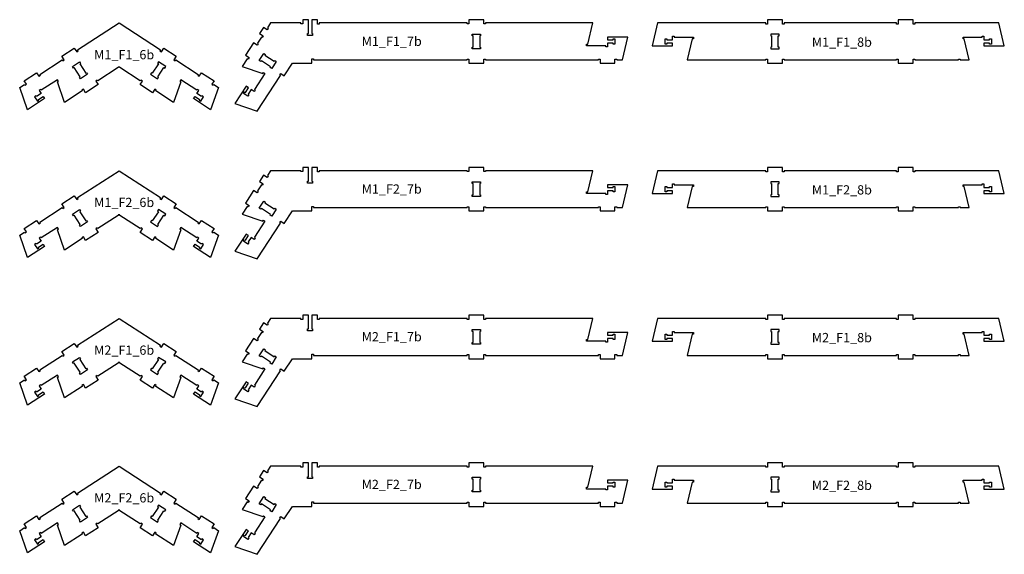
# Model space of a CAD drawing. Header units: millimetres. Extents: x -30325 to 14169, y -12596 to 6470.
# Tile 24 of 27: x 8840 to 14169, y -2119 to 777. Entities that reach past the tile are written whole.
import ezdxf

# ---------------------------------------------------------------- set-up
doc = ezdxf.new("R2010")
doc.units = ezdxf.units.MM
doc.header["$MEASUREMENT"] = 0
doc.layers.add('freeswerk_CODES', color=50, linetype='Continuous')

msp = doc.modelspace()

# ---------------------------------------------------------------- linework, layer by layer
for points in [[(8920.8, 358.9), (8936, 335.4), (8944.4, 340.9), (8941.7, 345.1), (8966.9, 361.4), (8975, 348.9), (8882.8, 288.9), (8840.4, 409.2), (8865.5, 425.6), (8868.3, 421.4), (8876.6, 426.8), (8864.1, 446.1), (8931.2, 489.7), (8943.7, 470.4), (8952.1, 475.9), (8949.4, 480.1), (9070.1, 558.6), (9073.4, 553.5), (9081.8, 559), (9068.7, 579.1), (9135.8, 622.7), (9148.8, 602.6), (9157.2, 608), (9154, 613.1), (9378, 758.7), (9602, 613.1), (9598.8, 608), (9607.2, 602.6), (9620.2, 622.7), (9687.3, 579.1), (9674.2, 559), (9682.6, 553.5), (9685.9, 558.6), (9806.6, 480.1), (9803.9, 475.9), (9812.3, 470.4), (9824.8, 489.7), (9891.9, 446.1), (9879.4, 426.8), (9887.7, 421.4), (9890.5, 425.6), (9915.6, 409.2), (9873.2, 288.9), (9781, 348.9), (9789.1, 361.4), (9814.3, 345.1), (9811.6, 340.9), (9819.9, 335.4), (9835.2, 358.9), (9826.8, 364.4), (9824.1, 360.2), (9798.9, 376.5), (9809.8, 393.3), (9801.5, 398.7), (9798.7, 394.6), (9711.9, 451), (9706.4, 442.6), (9711.5, 439.4), (9672.5, 328.7), (9576.9, 390.9), (9579.6, 395.1), (9571.2, 400.5), (9558.7, 381.2), (9491.6, 424.8), (9504.1, 444.1), (9495.8, 449.6), (9493, 445.4), (9383, 516.9), (9383, 520.1), (9373, 520.1), (9373, 516.9), (9262.9, 445.4), (9260.2, 449.6), (9251.8, 444.1)], [(9251.8, 444.1), (9264.4, 424.8), (9197.3, 381.2), (9184.8, 400.5), (9176.4, 395.1), (9179.1, 390.9), (9083.5, 328.7), (9044.5, 439.4), (9049.6, 442.6), (9044.1, 451), (8957.3, 394.6), (8954.5, 398.7), (8946.1, 393.3), (8957, 376.5), (8931.9, 360.2), (8929.2, 364.4), (8920.8, 358.9)], [(8920.8, -441.1), (8936, -464.6), (8944.4, -459.1), (8941.7, -454.9), (8966.9, -438.6), (8975, -451.1), (8882.8, -511.1), (8840.4, -390.8), (8865.5, -374.4), (8868.3, -378.6), (8876.6, -373.2), (8864.1, -353.9), (8931.2, -310.3), (8943.7, -329.6), (8952.1, -324.1), (8949.4, -319.9), (9070.1, -241.4), (9073.4, -246.5), (9081.8, -241), (9068.7, -220.9), (9135.8, -177.3), (9148.8, -197.4), (9157.2, -192), (9154, -186.9), (9378, -41.3), (9602, -186.9), (9598.8, -192), (9607.2, -197.4), (9620.2, -177.3), (9687.3, -220.9), (9674.2, -241), (9682.6, -246.5), (9685.9, -241.4), (9806.6, -319.9), (9803.9, -324.1), (9812.3, -329.6), (9824.8, -310.3), (9891.9, -353.9), (9879.4, -373.2), (9887.7, -378.6), (9890.5, -374.4), (9915.6, -390.8), (9873.2, -511.1), (9781, -451.1), (9789.1, -438.6), (9814.3, -454.9), (9811.6, -459.1), (9819.9, -464.6), (9835.2, -441.1), (9826.8, -435.6), (9824.1, -439.8), (9798.9, -423.5), (9809.8, -406.7), (9801.5, -401.3), (9798.7, -405.4), (9711.9, -349), (9706.4, -357.4), (9711.5, -360.6), (9672.5, -471.3), (9576.9, -409.1), (9579.6, -404.9), (9571.2, -399.5), (9558.7, -418.8), (9491.6, -375.2), (9504.1, -355.9), (9495.8, -350.4), (9493, -354.6), (9383, -283.1), (9383, -279.9), (9373, -279.9), (9373, -283.1), (9262.9, -354.6), (9260.2, -350.4), (9251.8, -355.9)], [(9251.8, -355.9), (9264.4, -375.2), (9197.3, -418.8), (9184.8, -399.5), (9176.4, -404.9), (9179.1, -409.1), (9083.5, -471.3), (9044.5, -360.6), (9049.6, -357.4), (9044.1, -349), (8957.3, -405.4), (8954.5, -401.3), (8946.1, -406.7), (8957, -423.5), (8931.9, -439.8), (8929.2, -435.6), (8920.8, -441.1)], [(8920.8, -1241.1), (8936, -1264.6), (8944.4, -1259.1), (8941.7, -1254.9), (8966.9, -1238.6), (8975, -1251.1), (8882.8, -1311.1), (8840.4, -1190.8), (8865.5, -1174.4), (8868.3, -1178.6), (8876.6, -1173.2), (8864.1, -1153.9), (8931.2, -1110.3), (8943.7, -1129.6), (8952.1, -1124.1), (8949.4, -1119.9), (9070.1, -1041.4), (9073.4, -1046.5), (9081.8, -1041), (9068.7, -1020.9), (9135.8, -977.3), (9148.8, -997.4), (9157.2, -992), (9154, -986.9), (9378, -841.3), (9602, -986.9), (9598.8, -992), (9607.2, -997.4), (9620.2, -977.3), (9687.3, -1020.9), (9674.2, -1041), (9682.6, -1046.5), (9685.9, -1041.4), (9806.6, -1119.9), (9803.9, -1124.1), (9812.3, -1129.6), (9824.8, -1110.3), (9891.9, -1153.9), (9879.4, -1173.2), (9887.7, -1178.6), (9890.5, -1174.4), (9915.6, -1190.8), (9873.2, -1311.1), (9781, -1251.1), (9789.1, -1238.6), (9814.3, -1254.9), (9811.6, -1259.1), (9819.9, -1264.6), (9835.2, -1241.1), (9826.8, -1235.6), (9824.1, -1239.8), (9798.9, -1223.5), (9809.8, -1206.7), (9801.5, -1201.3), (9798.7, -1205.4), (9711.9, -1149), (9706.4, -1157.4), (9711.5, -1160.6), (9672.5, -1271.3), (9576.9, -1209.1), (9579.6, -1204.9), (9571.2, -1199.5), (9558.7, -1218.8), (9491.6, -1175.2), (9504.1, -1155.9), (9495.8, -1150.4), (9493, -1154.6), (9383, -1083.1), (9383, -1079.9), (9373, -1079.9), (9373, -1083.1), (9262.9, -1154.6), (9260.2, -1150.4), (9251.8, -1155.9)], [(9251.8, -1155.9), (9264.4, -1175.2), (9197.3, -1218.8), (9184.8, -1199.5), (9176.4, -1204.9), (9179.1, -1209.1), (9083.5, -1271.3), (9044.5, -1160.6), (9049.6, -1157.4), (9044.1, -1149), (8957.3, -1205.4), (8954.5, -1201.3), (8946.1, -1206.7), (8957, -1223.5), (8931.9, -1239.8), (8929.2, -1235.6), (8920.8, -1241.1)], [(8920.8, -2041.1), (8936, -2064.6), (8944.4, -2059.1), (8941.7, -2054.9), (8966.9, -2038.6), (8975, -2051.1), (8882.8, -2111.1), (8840.4, -1990.8), (8865.5, -1974.4), (8868.3, -1978.6), (8876.6, -1973.2), (8864.1, -1953.9), (8931.2, -1910.3), (8943.7, -1929.6), (8952.1, -1924.1), (8949.4, -1919.9), (9070.1, -1841.4), (9073.4, -1846.5), (9081.8, -1841), (9068.7, -1820.9), (9135.8, -1777.3), (9148.8, -1797.4), (9157.2, -1792), (9154, -1786.9), (9378, -1641.3), (9602, -1786.9), (9598.8, -1792), (9607.2, -1797.4), (9620.2, -1777.3), (9687.3, -1820.9), (9674.2, -1841), (9682.6, -1846.5), (9685.9, -1841.4), (9806.6, -1919.9), (9803.9, -1924.1), (9812.3, -1929.6), (9824.8, -1910.3), (9891.9, -1953.9), (9879.4, -1973.2), (9887.7, -1978.6), (9890.5, -1974.4), (9915.6, -1990.8), (9873.2, -2111.1), (9781, -2051.1), (9789.1, -2038.6), (9814.3, -2054.9), (9811.6, -2059.1), (9819.9, -2064.6), (9835.2, -2041.1), (9826.8, -2035.6), (9824.1, -2039.8), (9798.9, -2023.5), (9809.8, -2006.7), (9801.5, -2001.3), (9798.7, -2005.4), (9711.9, -1949), (9706.4, -1957.4), (9711.5, -1960.6), (9672.5, -2071.3), (9576.9, -2009.1), (9579.6, -2004.9), (9571.2, -1999.5), (9558.7, -2018.8), (9491.6, -1975.2), (9504.1, -1955.9), (9495.8, -1950.4), (9493, -1954.6), (9383, -1883.1), (9383, -1879.9), (9373, -1879.9), (9373, -1883.1), (9262.9, -1954.6), (9260.2, -1950.4), (9251.8, -1955.9)], [(9251.8, -1955.9), (9264.4, -1975.2), (9197.3, -2018.8), (9184.8, -1999.5), (9176.4, -2004.9), (9179.1, -2009.1), (9083.5, -2071.3), (9044.5, -1960.6), (9049.6, -1957.4), (9044.1, -1949), (8957.3, -2005.4), (8954.5, -2001.3), (8946.1, -2006.7), (8957, -2023.5), (8931.9, -2039.8), (8929.2, -2035.6), (8920.8, -2041.1)]]:
    msp.add_lwpolyline(points)
for points in [[(10430.8, 558.7), (11261.8, 558.7), (11261.8, 563.7), (11271.8, 563.7), (11271.8, 540.7), (11351.8, 540.7), (11351.8, 563.7), (11361.8, 563.7), (11361.8, 558.7), (11971.8, 558.7), (11971.8, 563.7), (11981.8, 563.7), (11981.8, 540.7), (12061.8, 540.7), (12061.8, 563.7), (12071.8, 563.7), (12071.8, 558.7), (12101.8, 558.7), (12131.8, 682.7), (12021.8, 682.7), (12021.8, 667.7), (12051.8, 667.7), (12051.8, 672.7), (12061.8, 672.7), (12061.8, 644.7), (12051.8, 644.7), (12051.8, 649.7), (12021.8, 649.7), (12021.8, 629.7), (12011.8, 629.7), (12011.8, 634.7), (11908.3, 634.7), (11908.3, 644.7), (11914.3, 644.7), (11941.8, 758.7), (11361.8, 758.7), (11361.8, 753.7), (11351.8, 753.7), (11351.8, 776.7), (11271.8, 776.7), (11271.8, 753.7), (11261.8, 753.7), (11261.8, 758.7), (10461.8, 758.7), (10461.8, 752.7), (10451.8, 752.7), (10451.8, 776.7), (10420.8, 776.7), (10420.8, 701.7), (10425.8, 701.7), (10425.8, 691.7), (10397.8, 691.7), (10397.8, 701.7), (10402.8, 701.7), (10402.8, 776.7), (10371.8, 776.7), (10371.8, 753.7), (10361.8, 753.7), (10361.8, 758.7), (10197.7, 758.7), (10181, 733.1), (10185.2, 730.3), (10179.8, 722), (10160.5, 734.5), (10138.7, 701), (10158, 688.4), (10152.5, 680), (10148.3, 682.8), (10126.5, 649.2), (10130.7, 646.5), (10125.3, 638.1), (10106, 650.7), (10062.4, 583.6), (10081.7, 571), (10076.2, 562.7), (10072, 565.4), (10045.1, 524), (10155.9, 485.3), (10159.2, 490.3), (10167.6, 484.9), (10111.1, 398), (10115.3, 395.3), (10109.9, 386.9), (10093.1, 397.8), (10076.8, 372.7), (10081, 369.9), (10075.5, 361.6), (10052, 376.8), (10057.5, 385.2), (10061.7, 382.5), (10078, 407.6), (10065.5, 415.8), (10005.5, 323.6), (10125.8, 281.2), (10251.7, 474.8), (10247.5, 477.6), (10253, 485.9), (10272.3, 473.4), (10316, 540.7), (10420.8, 540.7), (10420.8, 565.4), (10430.8, 565.4)], [(13594.7, 776.7), (13594.7, 752.7), (13584.7, 752.7), (13584.7, 758.7), (12977.7, 758.7), (12977.7, 752.7), (12967.7, 752.7), (12967.7, 776.7), (12887.7, 776.7), (12887.7, 752.7), (12877.7, 752.7), (12877.7, 758.7), (12292.8, 758.7), (12262.8, 634.7), (12372.8, 634.7), (12372.8, 649.7), (12342.8, 649.7), (12342.8, 644.7), (12332.8, 644.7), (12332.8, 672.7), (12342.8, 672.7), (12342.8, 667.7), (12372.8, 667.7), (12372.8, 687.7), (12382.8, 687.7), (12382.8, 682.7), (12486.4, 682.7), (12486.4, 672.7), (12480.4, 672.7), (12452.8, 558.7), (12877.7, 558.7), (12877.7, 563.7), (12887.7, 563.7), (12887.7, 540.7), (12967.7, 540.7), (12967.7, 563.7), (12977.7, 563.7), (12977.7, 558.7), (13584.7, 558.7), (13584.7, 563.7), (13594.7, 563.7), (13594.7, 540.7), (13674.7, 540.7), (13674.7, 563.7), (13684.7, 563.7), (13684.7, 558.7), (13920.4, 558.7), (13920.4, 563.7), (13930.4, 563.7), (13930.4, 558.7), (13978.7, 558.7), (13951.1, 672.7), (13945.2, 672.7), (13945.2, 682.7), (14048.7, 682.7), (14048.7, 687.7), (14058.7, 687.7), (14058.7, 667.7), (14088.7, 667.7), (14088.7, 672.7), (14098.7, 672.7), (14098.7, 644.7), (14088.7, 644.7), (14088.7, 649.7), (14058.7, 649.7), (14058.7, 634.7), (14168.7, 634.7), (14138.3, 758.7), (13684.7, 758.7), (13684.7, 752.7), (13674.7, 752.7), (13674.7, 776.7)], [(11293.8, 688.7), (11288.8, 688.7), (11288.8, 698.7), (11334.8, 698.7), (11334.8, 688.7), (11329.8, 688.7), (11329.8, 628.7), (11334.8, 628.7), (11334.8, 618.7), (11288.8, 618.7), (11288.8, 628.7), (11293.8, 628.7)], [(12904.7, 618.7), (12950.7, 618.7), (12950.7, 628.7), (12945.7, 628.7), (12945.7, 688.7), (12950.7, 688.7), (12950.7, 698.7), (12904.7, 698.7), (12904.7, 688.7), (12909.7, 688.7), (12909.7, 628.7), (12904.7, 628.7)], [(10167.8, 584.3), (10218.1, 551.6), (10220.8, 555.7), (10229.2, 550.3), (10204.1, 511.7), (10195.7, 517.2), (10198.5, 521.4), (10148.2, 554.1), (10145.4, 549.9), (10137.1, 555.3), (10162.1, 593.9), (10170.5, 588.4)], [(9163.6, 464.3), (9167.8, 467), (9135.1, 517.3), (9130.9, 514.6), (9125.4, 523), (9164, 548), (9169.5, 539.6), (9165.3, 536.9), (9198, 486.6), (9202.2, 489.3), (9207.6, 481), (9169, 455.9)], [(9586.9, 455.9), (9592.4, 464.3), (9588.2, 467), (9620.9, 517.3), (9625.1, 514.6), (9630.5, 523), (9592, 548), (9586.5, 539.6), (9590.7, 536.9), (9558, 486.6), (9553.8, 489.3), (9548.4, 481)], [(10430.8, -241.3), (11261.8, -241.3), (11261.8, -236.3), (11271.8, -236.3), (11271.8, -259.3), (11351.8, -259.3), (11351.8, -236.3), (11361.8, -236.3), (11361.8, -241.3), (11971.8, -241.3), (11971.8, -236.3), (11981.8, -236.3), (11981.8, -259.3), (12061.8, -259.3), (12061.8, -236.3), (12071.8, -236.3), (12071.8, -241.3), (12101.8, -241.3), (12131.8, -117.3), (12021.8, -117.3), (12021.8, -132.3), (12051.8, -132.3), (12051.8, -127.3), (12061.8, -127.3), (12061.8, -155.3), (12051.8, -155.3), (12051.8, -150.3), (12021.8, -150.3), (12021.8, -170.3), (12011.8, -170.3), (12011.8, -165.3), (11908.3, -165.3), (11908.3, -155.3), (11914.3, -155.3), (11941.8, -41.3), (11361.8, -41.3), (11361.8, -46.3), (11351.8, -46.3), (11351.8, -23.3), (11271.8, -23.3), (11271.8, -46.3), (11261.8, -46.3), (11261.8, -41.3), (10461.8, -41.3), (10461.8, -47.3), (10451.8, -47.3), (10451.8, -23.3), (10420.8, -23.3), (10420.8, -98.3), (10425.8, -98.3), (10425.8, -108.3), (10397.8, -108.3), (10397.8, -98.3), (10402.8, -98.3), (10402.8, -23.3), (10371.8, -23.3), (10371.8, -46.3), (10361.8, -46.3), (10361.8, -41.3), (10197.7, -41.3), (10181, -66.9), (10185.2, -69.7), (10179.8, -78), (10160.5, -65.5), (10138.7, -99), (10158, -111.6), (10152.5, -120), (10148.3, -117.2), (10126.5, -150.8), (10130.7, -153.5), (10125.3, -161.9), (10106, -149.3), (10062.4, -216.4), (10081.7, -229), (10076.2, -237.3), (10072, -234.6), (10045.1, -276), (10155.9, -314.7), (10159.2, -309.7), (10167.6, -315.1), (10111.1, -402), (10115.3, -404.7), (10109.9, -413.1), (10093.1, -402.2), (10076.8, -427.3), (10081, -430.1), (10075.5, -438.4), (10052, -423.2), (10057.5, -414.8), (10061.7, -417.5), (10078, -392.4), (10065.5, -384.2), (10005.5, -476.4), (10125.8, -518.8), (10251.7, -325.2), (10247.5, -322.4), (10253, -314.1), (10272.3, -326.6), (10316, -259.3), (10420.8, -259.3), (10420.8, -234.6), (10430.8, -234.6)], [(13594.7, -23.3), (13594.7, -47.3), (13584.7, -47.3), (13584.7, -41.3), (12977.7, -41.3), (12977.7, -47.3), (12967.7, -47.3), (12967.7, -23.3), (12887.7, -23.3), (12887.7, -47.3), (12877.7, -47.3), (12877.7, -41.3), (12292.8, -41.3), (12262.8, -165.3), (12372.8, -165.3), (12372.8, -150.3), (12342.8, -150.3), (12342.8, -155.3), (12332.8, -155.3), (12332.8, -127.3), (12342.8, -127.3), (12342.8, -132.3), (12372.8, -132.3), (12372.8, -112.3), (12382.8, -112.3), (12382.8, -117.3), (12486.4, -117.3), (12486.4, -127.3), (12480.4, -127.3), (12452.8, -241.3), (12877.7, -241.3), (12877.7, -236.3), (12887.7, -236.3), (12887.7, -259.3), (12967.7, -259.3), (12967.7, -236.3), (12977.7, -236.3), (12977.7, -241.3), (13584.7, -241.3), (13584.7, -236.3), (13594.7, -236.3), (13594.7, -259.3), (13674.7, -259.3), (13674.7, -236.3), (13684.7, -236.3), (13684.7, -241.3), (13920.4, -241.3), (13920.4, -236.3), (13930.4, -236.3), (13930.4, -241.3), (13978.7, -241.3), (13951.1, -127.3), (13945.2, -127.3), (13945.2, -117.3), (14048.7, -117.3), (14048.7, -112.3), (14058.7, -112.3), (14058.7, -132.3), (14088.7, -132.3), (14088.7, -127.3), (14098.7, -127.3), (14098.7, -155.3), (14088.7, -155.3), (14088.7, -150.3), (14058.7, -150.3), (14058.7, -165.3), (14168.7, -165.3), (14138.3, -41.3), (13684.7, -41.3), (13684.7, -47.3), (13674.7, -47.3), (13674.7, -23.3)], [(11293.8, -111.3), (11288.8, -111.3), (11288.8, -101.3), (11334.8, -101.3), (11334.8, -111.3), (11329.8, -111.3), (11329.8, -171.3), (11334.8, -171.3), (11334.8, -181.3), (11288.8, -181.3), (11288.8, -171.3), (11293.8, -171.3)], [(12904.7, -181.3), (12950.7, -181.3), (12950.7, -171.3), (12945.7, -171.3), (12945.7, -111.3), (12950.7, -111.3), (12950.7, -101.3), (12904.7, -101.3), (12904.7, -111.3), (12909.7, -111.3), (12909.7, -171.3), (12904.7, -171.3)], [(10167.8, -215.7), (10218.1, -248.4), (10220.8, -244.3), (10229.2, -249.7), (10204.1, -288.3), (10195.7, -282.8), (10198.5, -278.6), (10148.2, -245.9), (10145.4, -250.1), (10137.1, -244.7), (10162.1, -206.1), (10170.5, -211.6)], [(9163.6, -335.7), (9167.8, -333), (9135.1, -282.7), (9130.9, -285.4), (9125.4, -277), (9164, -252), (9169.5, -260.4), (9165.3, -263.1), (9198, -313.4), (9202.2, -310.7), (9207.6, -319), (9169, -344.1)], [(9586.9, -344.1), (9592.4, -335.7), (9588.2, -333), (9620.9, -282.7), (9625.1, -285.4), (9630.5, -277), (9592, -252), (9586.5, -260.4), (9590.7, -263.1), (9558, -313.4), (9553.8, -310.7), (9548.4, -319)], [(10430.8, -1041.3), (11261.8, -1041.3), (11261.8, -1036.3), (11271.8, -1036.3), (11271.8, -1059.3), (11351.8, -1059.3), (11351.8, -1036.3), (11361.8, -1036.3), (11361.8, -1041.3), (11971.8, -1041.3), (11971.8, -1036.3), (11981.8, -1036.3), (11981.8, -1059.3), (12061.8, -1059.3), (12061.8, -1036.3), (12071.8, -1036.3), (12071.8, -1041.3), (12101.8, -1041.3), (12131.8, -917.3), (12021.8, -917.3), (12021.8, -932.3), (12051.8, -932.3), (12051.8, -927.3), (12061.8, -927.3), (12061.8, -955.3), (12051.8, -955.3), (12051.8, -950.3), (12021.8, -950.3), (12021.8, -970.3), (12011.8, -970.3), (12011.8, -965.3), (11908.3, -965.3), (11908.3, -955.3), (11914.3, -955.3), (11941.8, -841.3), (11361.8, -841.3), (11361.8, -846.3), (11351.8, -846.3), (11351.8, -823.3), (11271.8, -823.3), (11271.8, -846.3), (11261.8, -846.3), (11261.8, -841.3), (10461.8, -841.3), (10461.8, -847.3), (10451.8, -847.3), (10451.8, -823.3), (10420.8, -823.3), (10420.8, -898.3), (10425.8, -898.3), (10425.8, -908.3), (10397.8, -908.3), (10397.8, -898.3), (10402.8, -898.3), (10402.8, -823.3), (10371.8, -823.3), (10371.8, -846.3), (10361.8, -846.3), (10361.8, -841.3), (10197.7, -841.3), (10181, -866.9), (10185.2, -869.7), (10179.8, -878), (10160.5, -865.5), (10138.7, -899), (10158, -911.6), (10152.5, -920), (10148.3, -917.2), (10126.5, -950.8), (10130.7, -953.5), (10125.3, -961.9), (10106, -949.3), (10062.4, -1016.4), (10081.7, -1029), (10076.2, -1037.3), (10072, -1034.6), (10045.1, -1076), (10155.9, -1114.7), (10159.2, -1109.7), (10167.6, -1115.1), (10111.1, -1202), (10115.3, -1204.7), (10109.9, -1213.1), (10093.1, -1202.2), (10076.8, -1227.3), (10081, -1230.1), (10075.5, -1238.4), (10052, -1223.2), (10057.5, -1214.8), (10061.7, -1217.5), (10078, -1192.4), (10065.5, -1184.2), (10005.5, -1276.4), (10125.8, -1318.8), (10251.7, -1125.2), (10247.5, -1122.4), (10253, -1114.1), (10272.3, -1126.6), (10316, -1059.3), (10420.8, -1059.3), (10420.8, -1034.6), (10430.8, -1034.6)], [(13594.7, -823.3), (13594.7, -847.3), (13584.7, -847.3), (13584.7, -841.3), (12977.7, -841.3), (12977.7, -847.3), (12967.7, -847.3), (12967.7, -823.3), (12887.7, -823.3), (12887.7, -847.3), (12877.7, -847.3), (12877.7, -841.3), (12292.8, -841.3), (12262.8, -965.3), (12372.8, -965.3), (12372.8, -950.3), (12342.8, -950.3), (12342.8, -955.3), (12332.8, -955.3), (12332.8, -927.3), (12342.8, -927.3), (12342.8, -932.3), (12372.8, -932.3), (12372.8, -912.3), (12382.8, -912.3), (12382.8, -917.3), (12486.4, -917.3), (12486.4, -927.3), (12480.4, -927.3), (12452.8, -1041.3), (12877.7, -1041.3), (12877.7, -1036.3), (12887.7, -1036.3), (12887.7, -1059.3), (12967.7, -1059.3), (12967.7, -1036.3), (12977.7, -1036.3), (12977.7, -1041.3), (13584.7, -1041.3), (13584.7, -1036.3), (13594.7, -1036.3), (13594.7, -1059.3), (13674.7, -1059.3), (13674.7, -1036.3), (13684.7, -1036.3), (13684.7, -1041.3), (13920.4, -1041.3), (13920.4, -1036.3), (13930.4, -1036.3), (13930.4, -1041.3), (13978.7, -1041.3), (13951.1, -927.3), (13945.2, -927.3), (13945.2, -917.3), (14048.7, -917.3), (14048.7, -912.3), (14058.7, -912.3), (14058.7, -932.3), (14088.7, -932.3), (14088.7, -927.3), (14098.7, -927.3), (14098.7, -955.3), (14088.7, -955.3), (14088.7, -950.3), (14058.7, -950.3), (14058.7, -965.3), (14168.7, -965.3), (14138.3, -841.3), (13684.7, -841.3), (13684.7, -847.3), (13674.7, -847.3), (13674.7, -823.3)], [(11293.8, -911.3), (11288.8, -911.3), (11288.8, -901.3), (11334.8, -901.3), (11334.8, -911.3), (11329.8, -911.3), (11329.8, -971.3), (11334.8, -971.3), (11334.8, -981.3), (11288.8, -981.3), (11288.8, -971.3), (11293.8, -971.3)], [(12904.7, -981.3), (12950.7, -981.3), (12950.7, -971.3), (12945.7, -971.3), (12945.7, -911.3), (12950.7, -911.3), (12950.7, -901.3), (12904.7, -901.3), (12904.7, -911.3), (12909.7, -911.3), (12909.7, -971.3), (12904.7, -971.3)], [(10167.8, -1015.7), (10218.1, -1048.4), (10220.8, -1044.3), (10229.2, -1049.7), (10204.1, -1088.3), (10195.7, -1082.8), (10198.5, -1078.6), (10148.2, -1045.9), (10145.4, -1050.1), (10137.1, -1044.7), (10162.1, -1006.1), (10170.5, -1011.6)], [(9163.6, -1135.7), (9167.8, -1133), (9135.1, -1082.7), (9130.9, -1085.4), (9125.4, -1077), (9164, -1052), (9169.5, -1060.4), (9165.3, -1063.1), (9198, -1113.4), (9202.2, -1110.7), (9207.6, -1119), (9169, -1144.1)], [(9586.9, -1144.1), (9592.4, -1135.7), (9588.2, -1133), (9620.9, -1082.7), (9625.1, -1085.4), (9630.5, -1077), (9592, -1052), (9586.5, -1060.4), (9590.7, -1063.1), (9558, -1113.4), (9553.8, -1110.7), (9548.4, -1119)], [(10430.8, -1841.3), (11261.8, -1841.3), (11261.8, -1836.3), (11271.8, -1836.3), (11271.8, -1859.3), (11351.8, -1859.3), (11351.8, -1836.3), (11361.8, -1836.3), (11361.8, -1841.3), (11971.8, -1841.3), (11971.8, -1836.3), (11981.8, -1836.3), (11981.8, -1859.3), (12061.8, -1859.3), (12061.8, -1836.3), (12071.8, -1836.3), (12071.8, -1841.3), (12101.8, -1841.3), (12131.8, -1717.3), (12021.8, -1717.3), (12021.8, -1732.3), (12051.8, -1732.3), (12051.8, -1727.3), (12061.8, -1727.3), (12061.8, -1755.3), (12051.8, -1755.3), (12051.8, -1750.3), (12021.8, -1750.3), (12021.8, -1770.3), (12011.8, -1770.3), (12011.8, -1765.3), (11908.3, -1765.3), (11908.3, -1755.3), (11914.3, -1755.3), (11941.8, -1641.3), (11361.8, -1641.3), (11361.8, -1646.3), (11351.8, -1646.3), (11351.8, -1623.3), (11271.8, -1623.3), (11271.8, -1646.3), (11261.8, -1646.3), (11261.8, -1641.3), (10461.8, -1641.3), (10461.8, -1647.3), (10451.8, -1647.3), (10451.8, -1623.3), (10420.8, -1623.3), (10420.8, -1698.3), (10425.8, -1698.3), (10425.8, -1708.3), (10397.8, -1708.3), (10397.8, -1698.3), (10402.8, -1698.3), (10402.8, -1623.3), (10371.8, -1623.3), (10371.8, -1646.3), (10361.8, -1646.3), (10361.8, -1641.3), (10197.7, -1641.3), (10181, -1666.9), (10185.2, -1669.7), (10179.8, -1678), (10160.5, -1665.5), (10138.7, -1699), (10158, -1711.6), (10152.5, -1720), (10148.3, -1717.2), (10126.5, -1750.8), (10130.7, -1753.5), (10125.3, -1761.9), (10106, -1749.3), (10062.4, -1816.4), (10081.7, -1829), (10076.2, -1837.3), (10072, -1834.6), (10045.1, -1876), (10155.9, -1914.7), (10159.2, -1909.7), (10167.6, -1915.1), (10111.1, -2002), (10115.3, -2004.7), (10109.9, -2013.1), (10093.1, -2002.2), (10076.8, -2027.3), (10081, -2030.1), (10075.5, -2038.4), (10052, -2023.2), (10057.5, -2014.8), (10061.7, -2017.5), (10078, -1992.4), (10065.5, -1984.2), (10005.5, -2076.4), (10125.8, -2118.8), (10251.7, -1925.2), (10247.5, -1922.4), (10253, -1914.1), (10272.3, -1926.6), (10316, -1859.3), (10420.8, -1859.3), (10420.8, -1834.6), (10430.8, -1834.6)], [(13594.7, -1623.3), (13594.7, -1647.3), (13584.7, -1647.3), (13584.7, -1641.3), (12977.7, -1641.3), (12977.7, -1647.3), (12967.7, -1647.3), (12967.7, -1623.3), (12887.7, -1623.3), (12887.7, -1647.3), (12877.7, -1647.3), (12877.7, -1641.3), (12292.8, -1641.3), (12262.8, -1765.3), (12372.8, -1765.3), (12372.8, -1750.3), (12342.8, -1750.3), (12342.8, -1755.3), (12332.8, -1755.3), (12332.8, -1727.3), (12342.8, -1727.3), (12342.8, -1732.3), (12372.8, -1732.3), (12372.8, -1712.3), (12382.8, -1712.3), (12382.8, -1717.3), (12486.4, -1717.3), (12486.4, -1727.3), (12480.4, -1727.3), (12452.8, -1841.3), (12877.7, -1841.3), (12877.7, -1836.3), (12887.7, -1836.3), (12887.7, -1859.3), (12967.7, -1859.3), (12967.7, -1836.3), (12977.7, -1836.3), (12977.7, -1841.3), (13584.7, -1841.3), (13584.7, -1836.3), (13594.7, -1836.3), (13594.7, -1859.3), (13674.7, -1859.3), (13674.7, -1836.3), (13684.7, -1836.3), (13684.7, -1841.3), (13920.4, -1841.3), (13920.4, -1836.3), (13930.4, -1836.3), (13930.4, -1841.3), (13978.7, -1841.3), (13951.1, -1727.3), (13945.2, -1727.3), (13945.2, -1717.3), (14048.7, -1717.3), (14048.7, -1712.3), (14058.7, -1712.3), (14058.7, -1732.3), (14088.7, -1732.3), (14088.7, -1727.3), (14098.7, -1727.3), (14098.7, -1755.3), (14088.7, -1755.3), (14088.7, -1750.3), (14058.7, -1750.3), (14058.7, -1765.3), (14168.7, -1765.3), (14138.3, -1641.3), (13684.7, -1641.3), (13684.7, -1647.3), (13674.7, -1647.3), (13674.7, -1623.3)], [(11293.8, -1711.3), (11288.8, -1711.3), (11288.8, -1701.3), (11334.8, -1701.3), (11334.8, -1711.3), (11329.8, -1711.3), (11329.8, -1771.3), (11334.8, -1771.3), (11334.8, -1781.3), (11288.8, -1781.3), (11288.8, -1771.3), (11293.8, -1771.3)], [(12904.7, -1781.3), (12950.7, -1781.3), (12950.7, -1771.3), (12945.7, -1771.3), (12945.7, -1711.3), (12950.7, -1711.3), (12950.7, -1701.3), (12904.7, -1701.3), (12904.7, -1711.3), (12909.7, -1711.3), (12909.7, -1771.3), (12904.7, -1771.3)], [(10167.8, -1815.7), (10218.1, -1848.4), (10220.8, -1844.3), (10229.2, -1849.7), (10204.1, -1888.3), (10195.7, -1882.8), (10198.5, -1878.6), (10148.2, -1845.9), (10145.4, -1850.1), (10137.1, -1844.7), (10162.1, -1806.1), (10170.5, -1811.6)], [(9163.6, -1935.7), (9167.8, -1933), (9135.1, -1882.7), (9130.9, -1885.4), (9125.4, -1877), (9164, -1852), (9169.5, -1860.4), (9165.3, -1863.1), (9198, -1913.4), (9202.2, -1910.7), (9207.6, -1919), (9169, -1944.1)], [(9586.9, -1944.1), (9592.4, -1935.7), (9588.2, -1933), (9620.9, -1882.7), (9625.1, -1885.4), (9630.5, -1877), (9592, -1852), (9586.5, -1860.4), (9590.7, -1863.1), (9558, -1913.4), (9553.8, -1910.7), (9548.4, -1919)]]:
    msp.add_lwpolyline(points, close=True)

# ---------------------------------------------------------------- texts
at = {"layer": 'freeswerk_CODES', "char_height": 50, "attachment_point": 1}
for s, insert in [('{\\Fiso|c0;M1_F1_7b}', (10690.9, 684.6)), ('{\\Fiso|c0;M1_F1_8b}', (13127.2, 680)), ('{\\Fiso|c0;M1_F1_6b}', (9243.2, 612)), ('{\\Fiso|c0;M1_F2_7b}', (10690.9, -115.4)), ('{\\Fiso|c0;M1_F2_8b}', (13127.2, -120)), ('{\\Fiso|c0;M1_F2_6b}', (9243.2, -188)), ('{\\Fiso|c0;M2_F1_7b}', (10690.9, -915.4)), ('{\\Fiso|c0;M2_F1_8b}', (13127.2, -920)), ('{\\Fiso|c0;M2_F1_6b}', (9243.2, -988)), ('{\\Fiso|c0;M2_F2_7b}', (10690.9, -1715.4)), ('{\\Fiso|c0;M2_F2_8b}', (13127.2, -1720)), ('{\\Fiso|c0;M2_F2_6b}', (9243.2, -1788))]:
    msp.add_mtext_dynamic_manual_height_columns(s, width=318.081, gutter_width=1456.3, heights=[0], dxfattribs=dict(at, insert=insert))

doc.saveas('drawing.dxf')
